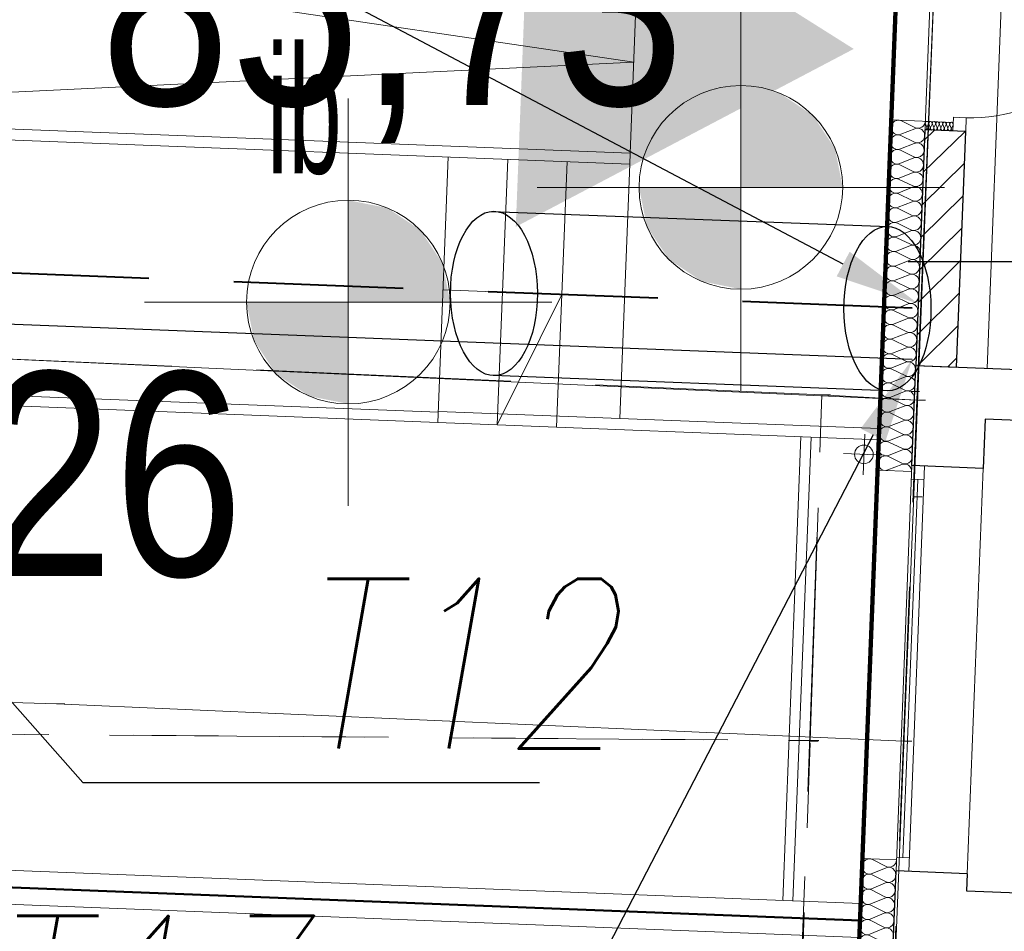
# Model space of a CAD drawing. Extents: x -198213 to 5540361, y 56395 to 5961443.
# Tile 29 of 76: x 5539575.12 to 5539580.92, y 5961344.61 to 5961349.98. Entities that reach past the tile are written whole.
import ezdxf
from ezdxf import colors
from ezdxf.entities.mleader import LeaderData, LeaderLine
from ezdxf.math import Vec2, Vec3

# ---------------------------------------------------------------- set-up
doc = ezdxf.new("R2010")
doc.units = 0
doc.header["$MEASUREMENT"] = 0
for name, pattern in [('Dashed', [564.4444465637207, 282.2222232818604, -282.2222232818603]), ('Krawędzie ukryte', [150, 100, -50]), ('KRESKOWAX2', [1.5, 1, -0.5]), ('L_0_03', [1, 0.5, -0.5]), ('L_0_06', [2, 1.5, -0.5])]:
    doc.linetypes.add(name, pattern=pattern)
for name, color, linetype, lineweight in [('$ IE KABEL NN', 1, 'KRESKOWAX2', 40), ('$ IE RURY OSŁONOWE', 7, 'Continuous', 30), ('$ IE_OPISY', 7, 'Continuous', 25), ('$ MP studzienki teletechnika', 40, 'Dashed', 30), ('0_Nr_Pióra__7', 8, 'Continuous', 13), ('312_budynek_ewidencyjny_Nr_Pióra__7', 8, 'Continuous', 13), ('Arch balustrady_Nr_Pióra__86', 8, 'Continuous', 50), ('Arch drogi_Nr_Pióra__21', 8, 'Continuous', 9), ('Arch ocieplenie_Nr_Pióra__22', 8, 'Continuous', 9), ('Arch okna_Nr_Pióra__4', 8, 'Continuous', 9), ('Arch rynny_Nr_Pióra__21', 8, 'Continuous', 9), ('Arch schody_Nr_Pióra__21', 8, 'Continuous', 9), ('Arch wyburzenia_Nr_Pióra__46', 8, 'Continuous', 13), ('arch wypelnienia_Nr_Pióra__118', 8, 'Continuous', 211), ('arch wypelnienia_Nr_Pióra__55', 8, 'Continuous', 25), ('Arch ściany nośne_Nr_Pióra__21', 8, 'Continuous', 9), ('Arch ściany nośne_Nr_Pióra__27', 8, 'Continuous', 30), ('bt_Nr_Pióra__7', 8, 'Continuous', 13), ('chodnik_Nr_Pióra__7', 8, 'Continuous', 13), ('ib_Nr_Pióra__7', 8, 'Continuous', 13), ('INWENT RZĘDNE_Nr_Pióra__15', 8, 'Continuous', 25), ('INWENT RZĘDNE_Nr_Pióra__21', 8, 'Continuous', 9), ('INWENT.ŚCIANY_Nr_Pióra__1', 8, 'Continuous', 25), ('Istniejące stropy_Nr_Pióra__5', 8, 'Continuous', 13), ('przewod_kanalizacyjny_Nr_Pióra__7', 8, 'Continuous', 13), ('trawnik_Nr_Pióra__7', 8, 'Continuous', 13)]:
    doc.layers.add(name, color=color, linetype=linetype, lineweight=lineweight)
for name, color, linetype in [('Arch ocieplenie', 8, 'Continuous'), ('Arch ściany nośne', 8, 'Continuous'), ('INWENT RZĘDNE', 8, 'Continuous')]:
    doc.layers.add(name, color=color, linetype=linetype)
doc.styles.add('1. Elektrobau_02.2024', font='romans.shx', dxfattribs={"width": 0.8, "oblique": 10})
doc.styles.add('GENERATED_STYLE_3', font='ARIALN.TTF')
doc.styles.add('GENERATED_STYLE_8', font='ARIALN.TTF')

# ---------------------------------------------------------------- blocks, each defined once
blk = doc.blocks.new('Izolacja cieplna 14_23', base_point=(-133548.1837890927, 119655.8906526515))
at = {"layer": 'Arch ocieplenie_Nr_Pióra__22', "linetype": 'Continuous'}
for p, q in [((-133688.6267803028, 119657.6239139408), (-133609.3353841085, 119617.316684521)), ((-133692.1175999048, 119568.3171123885), (-133612.8262037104, 119528.0098829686)), ((-133609.6285941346, 119609.8153946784), (-133691.824314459, 119575.8203317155)), ((-133613.1194137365, 119520.508593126), (-133695.3151340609, 119486.5135301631)), ((-133695.6084195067, 119479.0103108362), (-133616.3170233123, 119438.7030814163)), ((-133699.0992391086, 119389.7035092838), (-133619.8078429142, 119349.3962798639)), ((-133616.6102333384, 119431.2017915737), (-133698.8059536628, 119397.2067286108)), ((-133620.1010529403, 119341.8949900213), (-133702.2967732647, 119307.8999270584)), ((-133702.5900587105, 119300.3967077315), (-133623.2986625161, 119260.0894783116)), ((-133706.0808783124, 119211.0899061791), (-133626.789482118, 119170.7826767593)), ((-133623.5918725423, 119252.588188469), (-133705.7875928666, 119218.5931255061)), ((-133627.0826921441, 119163.2813869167), (-133709.2784124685, 119129.2863239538)), ((-133709.5716979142, 119121.7831046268), (-133630.2803017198, 119081.4758752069)), ((-133630.573511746, 119073.9745853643), (-133712.7692320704, 119039.9795224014)), ((-133634.0643313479, 118984.667783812), (-133716.2600516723, 118950.6727208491)), ((-133713.0625175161, 119032.4763030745), (-133633.7711213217, 118992.1690736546))]:
    blk.add_line(p, q, dxfattribs=at)
for centre, start_param, end_param in [((-133707.2761603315, 119617.3885711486), 2.728799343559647, 6.695979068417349), ((-133594.1767814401, 119568.2471230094), 5.870391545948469, 9.837570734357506), ((-133590.6860219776, 119657.5519777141), 5.870391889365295, 7.853981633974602), ((-133710.7669799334, 119528.0817695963), 2.72879934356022, 6.695979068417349), ((-133597.667601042, 119478.940321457), 5.870391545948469, 9.837570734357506), ((-133714.2577995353, 119438.7749680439), 2.72879934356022, 6.695979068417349), ((-133717.7486191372, 119349.4681664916), 2.72879934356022, 6.695979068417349), ((-133601.1584206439, 119389.6335199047), 5.870391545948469, 9.837570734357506), ((-133604.6492402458, 119300.3267183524), 5.870391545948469, 9.837570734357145), ((-133721.2394387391, 119260.1613649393), 2.728799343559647, 6.695979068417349), ((-133724.730258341, 119170.8545633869), 2.728799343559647, 6.695979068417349), ((-133608.1400598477, 119211.0199168), 5.870391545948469, 9.837570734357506), ((-133611.6308794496, 119121.7131152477), 5.870391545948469, 9.837570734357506), ((-133728.2210779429, 119081.5477618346), 2.728799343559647, 6.695979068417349), ((-133731.7118975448, 118992.2409602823), 2.728799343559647, 6.695979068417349), ((-133615.1216990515, 119032.4063136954), 5.870391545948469, 9.837570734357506), ((-133618.6125186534, 118943.099512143), 1.570796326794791, 3.554385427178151)]:
    blk.add_ellipse(centre, major_axis=(-1.745371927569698, -44.65243184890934), ratio=0.9518459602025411, start_param=start_param, end_param=end_param, dxfattribs=at)
blk = doc.blocks.new('Izolacja cieplna 14_24', base_point=(-133378.0856703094, 124007.5675282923))
at = {"layer": 'Arch ocieplenie_Nr_Pióra__22', "linetype": 'Continuous'}
for p, q in [((-133518.5231937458, 124009.4406734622), (-133439.1776376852, 123970.519033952)), ((-133521.8838196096, 123923.4646617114), (-133442.5382635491, 123884.5430222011)), ((-133439.4599121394, 123963.2975124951), (-133521.6014725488, 123930.6880406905)), ((-133442.8205380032, 123877.3215007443), (-133524.9620984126, 123844.7120289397)), ((-133525.2444454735, 123837.4886499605), (-133445.8988894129, 123798.5670104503)), ((-133528.6050713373, 123751.5126382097), (-133449.2595152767, 123712.5909986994)), ((-133446.181163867, 123791.3454889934), (-133528.3227242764, 123758.7360171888)), ((-133449.5417897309, 123705.3694772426), (-133531.6833501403, 123672.760005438)), ((-133531.9656972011, 123665.5366264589), (-133452.6201411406, 123626.6149869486)), ((-133535.3263230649, 123579.560614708), (-133455.9807670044, 123540.6389751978)), ((-133452.9024155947, 123619.3934654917), (-133535.0439760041, 123586.7839936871)), ((-133456.2630414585, 123533.4174537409), (-133538.4046018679, 123500.8079819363)), ((-133459.6236673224, 123447.4414419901), (-133541.7652277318, 123414.8319701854)), ((-133538.6869489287, 123493.5846029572), (-133459.3413928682, 123454.6629634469)), ((-133542.0475747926, 123407.6085912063), (-133462.7020187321, 123368.6869516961)), ((-133462.9842931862, 123361.4654302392), (-133545.1258535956, 123328.8559584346)), ((-133466.34491905, 123275.4894184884), (-133548.4864794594, 123242.8799466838)), ((-133545.4082006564, 123321.6325794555), (-133466.0626445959, 123282.7109399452)), ((-133548.7688265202, 123235.6565677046), (-133469.4232704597, 123196.7349281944)), ((-133469.7055449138, 123189.5134067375), (-133551.8471053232, 123156.9039349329)), ((-133473.0661707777, 123103.5373949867), (-133555.2077311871, 123070.9279231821)), ((-133552.1294523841, 123149.6805559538), (-133472.7838963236, 123110.7589164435)), ((-133555.4900782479, 123063.704544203), (-133476.1445221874, 123024.7829046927)), ((-133476.4267966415, 123017.5613832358), (-133558.5683570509, 122984.9519114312)), ((-133479.7874225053, 122931.585371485), (-133561.9289829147, 122898.9758996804)), ((-133558.8507041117, 122977.7285324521), (-133479.5051480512, 122938.8068929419)), ((-133562.2113299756, 122891.7525207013), (-133482.8657739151, 122852.830881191)), ((-133483.1480483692, 122845.6093597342), (-133565.2896087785, 122812.9998879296)), ((-133486.508674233, 122759.6333479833), (-133568.6502346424, 122727.0238761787)), ((-133565.5719558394, 122805.7765089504), (-133486.2263997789, 122766.8548694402)), ((-133568.9325817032, 122719.8004971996), (-133489.5870256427, 122680.8788576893)), ((-133572.2932075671, 122633.8244854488), (-133492.9476515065, 122594.9028459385)), ((-133489.8693000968, 122673.6573362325), (-133572.0108605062, 122641.0478644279)), ((-133493.2299259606, 122587.6813244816), (-133575.37148637, 122555.071852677)), ((-133575.6538334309, 122547.8484736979), (-133496.3082773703, 122508.9268341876)), ((-133579.0144592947, 122461.8724619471), (-133499.6689032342, 122422.9508224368)), ((-133496.5905518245, 122501.7053127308), (-133578.7321122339, 122469.0958409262)), ((-133499.9511776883, 122415.7293009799), (-133582.0927380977, 122383.1198291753)), ((-133582.3750851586, 122375.8964501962), (-133503.029529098, 122336.974810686)), ((-133585.7357110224, 122289.9204384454), (-133506.3901549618, 122250.9987989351)), ((-133503.3118035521, 122329.7532892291), (-133585.4533639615, 122297.1438174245)), ((-133506.672429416, 122243.7772774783), (-133588.8139898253, 122211.1678056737)), ((-133589.0963368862, 122203.9444266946), (-133509.7507808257, 122165.0227871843)), ((-133592.4569627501, 122117.9684149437), (-133513.1114066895, 122079.0467754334)), ((-133510.0330552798, 122157.8012657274), (-133592.1746156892, 122125.1917939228)), ((-133513.3936811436, 122071.8252539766), (-133595.535241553, 122039.215782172)), ((-133595.8175886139, 122031.9924031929), (-133516.4720325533, 121993.0707636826)), ((-133516.7543070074, 121985.8492422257), (-133598.8958674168, 121953.2397704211))]:
    blk.add_line(p, q, dxfattribs=at)
for centre, start_param, end_param in [((-133537.1129460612, 123970.7308063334), 2.728799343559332, 6.695979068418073), ((-133423.9484717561, 123923.2547158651), 5.870391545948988, 9.837570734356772), ((-133420.5879031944, 124009.2288533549), 5.87039188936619, 7.853981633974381), ((-133540.4735719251, 123884.7547945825), 2.728799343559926, 6.695979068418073), ((-133427.3090976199, 123837.2787041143), 5.870391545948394, 9.837570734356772), ((-133543.8341977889, 123798.7787828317), 2.728799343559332, 6.695979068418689), ((-133430.6697234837, 123751.3026923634), 5.870391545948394, 9.837570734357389), ((-133547.1948236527, 123712.8027710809), 2.728799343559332, 6.695979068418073), ((-133434.0303493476, 123665.3266806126), 5.870391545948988, 9.837570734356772), ((-133550.5554495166, 123626.82675933), 2.728799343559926, 6.695979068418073), ((-133437.3909752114, 123579.3506688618), 5.870391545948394, 9.837570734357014), ((-133553.9160753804, 123540.8507475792), 2.728799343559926, 6.695979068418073), ((-133440.7516010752, 123493.3746571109), 5.870391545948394, 9.83757073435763), ((-133557.2767012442, 123454.8747358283), 2.728799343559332, 6.695979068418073), ((-133444.112226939, 123407.3986453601), 5.870391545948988, 9.837570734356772), ((-133560.6373271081, 123368.8987240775), 2.728799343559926, 6.695979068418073), ((-133563.9979529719, 123282.9227123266), 2.728799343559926, 6.695979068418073), ((-133447.4728528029, 123321.4226336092), 5.870391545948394, 9.837570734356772), ((-133450.8334786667, 123235.4466218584), 5.870391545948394, 9.837570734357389), ((-133567.3585788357, 123196.9467005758), 2.728799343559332, 6.695979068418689), ((-133570.7192046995, 123110.970688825), 2.728799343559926, 6.695979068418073), ((-133454.1941045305, 123149.4706101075), 5.870391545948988, 9.837570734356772), ((-133457.5547303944, 123063.4945983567), 5.870391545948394, 9.837570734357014), ((-133574.0798305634, 123024.9946770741), 2.728799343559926, 6.695979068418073), ((-133577.4404564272, 122939.0186653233), 2.728799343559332, 6.695979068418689), ((-133460.9153562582, 122977.5185866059), 5.870391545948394, 9.83757073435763), ((-133464.275982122, 122891.542574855), 5.870391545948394, 9.837570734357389), ((-133580.801082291, 122853.0426535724), 2.728799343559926, 6.695979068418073), ((-133584.1617081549, 122767.0666418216), 2.728799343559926, 6.695979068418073), ((-133467.6366079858, 122805.5665631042), 5.870391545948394, 9.837570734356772), ((-133470.9972338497, 122719.5905513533), 5.870391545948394, 9.837570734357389), ((-133587.5223340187, 122681.0906300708), 2.728799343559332, 6.695979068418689), ((-133590.8829598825, 122595.1146183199), 2.728799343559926, 6.695979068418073), ((-133474.3578597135, 122633.6145396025), 5.870391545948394, 9.837570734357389), ((-133477.7184855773, 122547.6385278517), 5.870391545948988, 9.837570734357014), ((-133594.2435857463, 122509.1386065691), 2.728799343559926, 6.695979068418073), ((-133597.6042116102, 122423.1625948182), 2.728799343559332, 6.695979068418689), ((-133481.0791114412, 122461.6625161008), 5.870391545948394, 9.83757073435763), ((-133484.439737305, 122375.68650435), 5.870391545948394, 9.837570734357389), ((-133600.964837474, 122337.1865830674), 2.728799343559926, 6.695979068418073), ((-133604.3254633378, 122251.2105713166), 2.728799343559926, 6.695979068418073), ((-133487.8003631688, 122289.7104925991), 5.870391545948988, 9.837570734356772), ((-133491.1609890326, 122203.7344808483), 5.870391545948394, 9.837570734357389), ((-133607.6860892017, 122165.2345595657), 2.728799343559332, 6.695979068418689), ((-133611.0467150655, 122079.2585478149), 2.728799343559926, 6.695979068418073), ((-133494.5216148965, 122117.7584690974), 5.870391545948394, 9.837570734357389), ((-133497.8822407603, 122031.7824573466), 5.870391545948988, 9.837570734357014), ((-133614.4073409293, 121993.282536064), 2.728799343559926, 6.695979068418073), ((-133501.2428666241, 121945.8064455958), 1.57079632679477, 3.554385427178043)]:
    blk.add_ellipse(centre, major_axis=(-1.680276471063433, -42.98707308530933), ratio=0.9887213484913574, start_param=start_param, end_param=end_param, dxfattribs=at)
blk = doc.blocks.new('Izolacja cieplna 14_38', base_point=(-133215.1644771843, 123951.1610920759))
at = {"layer": 'Arch ocieplenie_Nr_Pióra__22', "linetype": 'Continuous'}
for p, q in [((-133370.0155516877, 123972.1248572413), (-133377.7997757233, 123992.6458573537)), ((-133358.9222379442, 123991.9079731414), (-133368.2845042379, 123972.0571941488)), ((-133349.4065211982, 123971.3192925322), (-133357.1907452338, 123991.8402926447)), ((-133338.3132074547, 123991.1024084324), (-133347.6754737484, 123971.2516294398)), ((-133328.7974907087, 123970.5137278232), (-133336.5817147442, 123991.0347279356)), ((-133317.7041769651, 123990.2968437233), (-133327.0664432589, 123970.4460647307)), ((-133308.1884602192, 123969.7081631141), (-133315.9726842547, 123990.2291632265)), ((-133297.0951464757, 123989.4912790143), (-133306.4574127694, 123969.6405000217)), ((-133287.5794297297, 123968.9025984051), (-133295.3636537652, 123989.4235985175)), ((-133276.4861159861, 123988.6857143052), (-133285.8483822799, 123968.8349353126)), ((-133266.9703992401, 123968.097033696), (-133274.7546232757, 123988.6180338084)), ((-133255.8770854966, 123987.8801495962), (-133265.2393517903, 123968.0293706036)), ((-133246.3613687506, 123967.291468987), (-133254.1455927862, 123987.8124690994)), ((-133235.2680550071, 123987.0745848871), (-133244.6303213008, 123967.2238058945)), ((-133225.7523382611, 123966.4859042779), (-133233.5365622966, 123987.0069043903)), ((-133214.6590245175, 123986.269020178), (-133224.0212908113, 123966.4182411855))]:
    blk.add_line(p, q, dxfattribs=at)
for centre, start_param, end_param in [((-133379.6209405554, 123968.2311543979), 6.283185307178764, 8.266774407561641), ((-133368.1943942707, 123996.5395684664), 1.158003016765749, 5.125182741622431), ((-133359.0119100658, 123967.4255896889), 4.299595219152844, 8.266774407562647), ((-133347.5853637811, 123995.7340037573), 1.158003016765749, 5.125182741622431), ((-133338.4028795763, 123966.6200249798), 4.299595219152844, 8.266774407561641), ((-133326.9763332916, 123994.9284390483), 1.158003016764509, 5.125182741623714), ((-133317.7938490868, 123965.8144602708), 4.299595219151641, 8.266774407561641), ((-133306.3673028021, 123994.1228743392), 1.158003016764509, 5.12518274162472), ((-133297.1848185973, 123965.0088955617), 4.299595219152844, 8.266774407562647), ((-133285.7582723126, 123993.3173096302), 1.158003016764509, 5.125182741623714), ((-133276.5757881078, 123964.2033308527), 4.299595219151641, 8.266774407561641), ((-133265.1492418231, 123992.5117449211), 1.158003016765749, 5.125182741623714), ((-133255.9667576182, 123963.3977661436), 4.299595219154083, 8.266774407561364), ((-133244.5402113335, 123991.7061802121), 1.158003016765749, 5.125182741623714), ((-133223.931180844, 123990.900615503), 1.158003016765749, 5.125182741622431), ((-133235.3577271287, 123962.5922014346), 4.299595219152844, 8.266774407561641), ((-133214.7491459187, 123961.7866502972), 4.299595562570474, 6.283185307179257)]:
    blk.add_ellipse(centre, major_axis=(-0.4153313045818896, -10.62555921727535), ratio=0.9697646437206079, start_param=start_param, end_param=end_param, dxfattribs=at)
blk = doc.blocks.new('Ściana_33', base_point=(-133434.3293611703, 122568.6663338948))
at = {"layer": 'Arch ściany nośne_Nr_Pióra__21', "linetype": 'Continuous'}
h = blk.add_hatch(dxfattribs=at)
h.set_pattern_fill('Common_Brick', color=256, style=0, pattern_type=2)
h.set_pattern_definition([(45, (0, 0), (-91.92387818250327, 91.92387818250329), [])])
h.paths.add_polyline_path([(-133194.5124954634, 122559.2923847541), (-133140.2217066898, 123948.2317319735), (-133380.0385723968, 123957.6056811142), (-133434.3293611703, 122568.6663338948)], flags=0)
at = {"layer": 'Arch ściany nośne_Nr_Pióra__27', "linetype": 'Continuous'}
for p, q in [((-133380.0385723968, 123957.6056811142), (-133434.3293611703, 122568.6663338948)), ((-133140.2217066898, 123948.2317319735), (-133380.0385723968, 123957.6056811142)), ((-133194.5124954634, 122559.2923847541), (-133140.2217066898, 123948.2317319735)), ((-133434.3293611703, 122568.6663338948), (-133194.5124954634, 122559.2923847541))]:
    blk.add_line(p, q, dxfattribs=at)
blk = doc.blocks.new('Koty wysokościowe_5', base_point=(-132279.5850073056, 123181.6009205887))
at = {"layer": 'INWENT RZĘDNE_Nr_Pióra__15', "linetype": 'Continuous'}
blk.add_line((-133479.5850073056, 123181.6009205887), (-131079.5850073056, 123181.6009205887), dxfattribs=at)
blk = doc.blocks.new('Koty wysokościowe_20', base_point=(-136777.5812335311, 122942.5030724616))
at = {"layer": 'INWENT RZĘDNE_Nr_Pióra__21', "linetype": 'Continuous'}
for points in [[(-136777.5812335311, 122942.5030724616), (-136177.5812335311, 122942.5030724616), (-136223.2535140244, 123172.1131318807), (-136353.3171648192, 123366.7671411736), (-136547.9711741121, 123496.8307919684), (-136777.5812335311, 123542.5030724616)], [(-136777.5812335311, 122942.5030724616), (-137377.5812335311, 122942.5030724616), (-137331.9089530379, 122712.8930130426), (-137201.8453022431, 122518.2390037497), (-137007.1912929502, 122388.1753529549), (-136777.5812335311, 122342.5030724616)]]:
    blk.add_hatch(color=256, dxfattribs=at).paths.add_polyline_path(points, flags=0)
for p, q in [((-136777.5812335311, 121742.5030724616), (-136777.5812335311, 124142.5030724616)), ((-137977.5812335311, 122942.5030724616), (-135577.5812335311, 122942.5030724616))]:
    blk.add_line(p, q, dxfattribs=at)
blk.add_circle((-136777.5812335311, 122942.5030724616), 600.0000000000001, dxfattribs=at)
at = {"layer": 'INWENT RZĘDNE_Nr_Pióra__21', "insert": (-140836.1993313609, 121106.4384981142), "char_height": 1200, "attachment_point": 7, "style": 'GENERATED_STYLE_3'}
blk.add_mtext('{85,26}', dxfattribs=at)
blk = doc.blocks.new('Koty wysokościowe_21', base_point=(-134464.7001753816, 123618.296804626))
at = {"layer": 'INWENT RZĘDNE_Nr_Pióra__21', "linetype": 'Continuous'}
for points in [[(-134464.7001753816, 123618.296804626), (-133864.7001753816, 123618.296804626), (-133910.3724558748, 123847.9068640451), (-134040.4361066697, 124042.560873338), (-134235.0901159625, 124172.6245241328), (-134464.7001753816, 124218.296804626)], [(-134464.7001753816, 123618.296804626), (-135064.7001753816, 123618.296804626), (-135019.0278948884, 123388.686745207), (-134888.9642440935, 123194.0327359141), (-134694.3102348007, 123063.9690851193), (-134464.7001753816, 123018.296804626)]]:
    blk.add_hatch(color=256, dxfattribs=at).paths.add_polyline_path(points, flags=0)
for p, q in [((-134464.7001753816, 122418.296804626), (-134464.7001753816, 124818.296804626)), ((-135664.7001753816, 123618.296804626), (-133264.7001753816, 123618.296804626))]:
    blk.add_line(p, q, dxfattribs=at)
blk.add_circle((-134464.7001753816, 123618.296804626), 600.0000000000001, dxfattribs=at)
at = {"layer": 'INWENT RZĘDNE_Nr_Pióra__21', "insert": (-138238.1069016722, 123880.284992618), "char_height": 1200, "attachment_point": 7, "style": 'GENERATED_STYLE_3'}
blk.add_mtext('{85,73}', dxfattribs=at)

msp = doc.modelspace()

# ---------------------------------------------------------------- hatches: boundary and pattern name
at = {"layer": 'arch wypelnienia_Nr_Pióra__55', "linetype": 'Continuous'}
msp.add_hatch(color=256, dxfattribs=at).paths.add_polyline_path([(5539580.037664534, 5961349.808672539), (5539578.046653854, 5961348.760637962), (5539578.134534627, 5961351.008921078)], flags=0)

# ---------------------------------------------------------------- linework, layer by layer
at = {"layer": '$ IE KABEL NN'}
msp.add_lwpolyline([(5539580.381719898, 5961348.280816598), (5539570.821555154, 5961348.65450382)], dxfattribs=at)
at = {"layer": '$ IE RURY OSŁONOWE'}
for points in [[(5539577.904941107, 5961348.851664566), (5539580.240414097, 5961348.76222312)], [(5539580.237130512, 5961347.794017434), (5539577.914148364, 5961347.883999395)]]:
    msp.add_lwpolyline(points, dxfattribs=at)
for centre in [(5539577.918217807, 5961348.368050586), (5539580.236404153, 5961348.278169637)]:
    msp.add_ellipse(centre, major_axis=(-0.001648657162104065, 0.4841521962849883), ratio=0.5294115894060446, dxfattribs=at)
at = {"layer": '$ MP studzienki teletechnika'}
msp.add_lwpolyline([(5539580.381719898, 5961347.978194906), (5539573.041142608, 5961348.26512301)], dxfattribs=at)
at = {"layer": '0_Nr_Pióra__7', "linetype": 'Continuous'}
for p, q in [((5539579.85, 5961347.77), (5539579.899999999, 5961347.77)), ((5539580.376, 5961347.79), (5539580.426, 5961347.79)), ((5539580.41, 5961347.74), (5539580.46, 5961347.74)), ((5539580.39, 5961347.17), (5539580.439999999, 5961347.17)), ((5539575.340000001, 5961345.95), (5539575.39, 5961345.95)), ((5539579.77780273, 5961345.729723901), (5539579.82780273, 5961345.729723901)), ((5539579.782002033, 5961345.734261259), (5539579.832002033, 5961345.734261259)), ((5539580.33, 5961345.73), (5539580.379999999, 5961345.73))]:
    msp.add_line(p, q, dxfattribs=at)
at = {"layer": '312_budynek_ewidencyjny_Nr_Pióra__7', "linetype": 'Continuous', "flags": 128}
msp.add_lwpolyline([(5539579.560000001, 5961326.370000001), (5539580.53, 5961350.62)], dxfattribs=at)
at = {"layer": 'Arch balustrady_Nr_Pióra__86', "linetype": 'Continuous'}
msp.add_line((5539572.531067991, 5961344.968730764), (5539580.075306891, 5961344.673841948), dxfattribs=at)
at = {"layer": 'Arch drogi_Nr_Pióra__21', "linetype": 'Continuous'}
for p, q in [((5539577.590364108, 5961347.668184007), (5539572.744064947, 5961347.857615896)), ((5539577.58802062, 5961347.60822979), (5539572.741721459, 5961347.797661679)), ((5539579.619563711, 5961344.791732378), (5539579.726387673, 5961347.52464541)), ((5539579.679517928, 5961344.78938889), (5539579.786341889, 5961347.522301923))]:
    msp.add_line(p, q, dxfattribs=at)
at = {"layer": 'Arch okna_Nr_Pióra__4', "linetype": 'Continuous'}
for p, q in [((5539580.625554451, 5961349.405961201), (5539580.622429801, 5961349.326022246)), ((5539580.700497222, 5961349.403031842), (5539580.625554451, 5961349.405961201)), ((5539580.700497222, 5961349.403031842), (5539580.697372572, 5961349.323092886)), ((5539580.380220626, 5961347.353977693), (5539580.286871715, 5961344.965801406)), ((5539580.179006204, 5961347.326816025), (5539580.089563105, 5961345.038563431)), ((5539580.455163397, 5961347.351048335), (5539580.361814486, 5961344.962872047)), ((5539580.799900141, 5961347.337573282), (5539580.706551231, 5961344.949396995)), ((5539580.414567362, 5961347.272574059), (5539580.327467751, 5961345.044275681)), ((5539580.452038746, 5961347.271109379), (5539580.377095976, 5961347.274038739)), ((5539580.364939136, 5961345.042811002), (5539580.289996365, 5961345.045740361))]:
    msp.add_line(p, q, dxfattribs=at)
msp.add_arc((5539580.735649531, 5961350.302345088), 0.9000000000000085, 267.7615651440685, 357.7615651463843, dxfattribs=at)
at = {"layer": 'Arch rynny_Nr_Pióra__21', "linetype": 'Continuous'}
for p, q in [((5539580.09289932, 5961347.300158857), (5539580.10227327, 5961347.539975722)), ((5539580.217494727, 5961347.415380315), (5539579.977677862, 5961347.424754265))]:
    msp.add_line(p, q, dxfattribs=at)
msp.add_circle((5539580.097586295, 5961347.42006729), 0.05500000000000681, dxfattribs=at)
at = {"layer": 'Arch schody_Nr_Pióra__21', "linetype": 'Continuous'}
for p, q in [((5539578.741764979, 5961349.729785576), (5539572.652408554, 5961350.633313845)), ((5539578.720868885, 5961349.195193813), (5539578.76773863, 5961350.394278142)), ((5539578.741764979, 5961349.729785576), (5539572.605538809, 5961349.434229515)), ((5539578.720868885, 5961349.195193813), (5539572.605538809, 5961349.434229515)), ((5539578.718330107, 5961349.130243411), (5539572.603000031, 5961349.369279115)), ((5539577.58802062, 5961347.60822979), (5539577.64914658, 5961349.172035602)), ((5539577.93775355, 5961347.594559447), (5539577.998879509, 5961349.158365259)), ((5539578.718330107, 5961349.130243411), (5539578.720868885, 5961349.195193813)), ((5539578.287486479, 5961347.580889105), (5539578.348612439, 5961349.144694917)), ((5539578.659742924, 5961347.631388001), (5539578.718330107, 5961349.130243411)), ((5539577.6185836, 5961348.390132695), (5539578.318049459, 5961348.36279201)), ((5539578.318049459, 5961348.36279201), (5539577.93775355, 5961347.594559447)), ((5539580.188575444, 5961347.571629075), (5539577.590559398, 5961347.673180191)), ((5539580.186036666, 5961347.506678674), (5539577.58802062, 5961347.60822979)), ((5539580.079212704, 5961344.773765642), (5539572.634897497, 5961345.064748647)), ((5539580.071401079, 5961344.573918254), (5539572.627085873, 5961344.864901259))]:
    msp.add_line(p, q, dxfattribs=at)
at = {"layer": 'Arch wyburzenia_Nr_Pióra__46', "linetype": 'Continuous'}
for p, q in [((5539580.259661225, 5961349.390240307), (5539580.179006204, 5961347.326816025)), ((5539580.624382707, 5961349.375984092), (5539580.259661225, 5961349.390240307)), ((5539580.179006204, 5961347.326816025), (5539580.378853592, 5961347.319004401)), ((5539580.089563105, 5961345.038563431), (5539580.061636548, 5961344.324109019)), ((5539580.289410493, 5961345.030751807), (5539580.089563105, 5961345.038563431))]:
    msp.add_line(p, q, dxfattribs=at)
at = {"layer": 'arch wypelnienia_Nr_Pióra__118', "linetype": 'Continuous', "flags": 128}
msp.add_lwpolyline([(5539579.088503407, 5961327.108979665), (5539579.056085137, 5961326.279612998), (5539592.705661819, 5961325.746081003), (5539592.73807961, 5961326.575449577), (5539592.43830908, 5961326.587167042), (5539592.731244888, 5961334.081442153), (5539592.877268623, 5961337.808595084), (5539594.915375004, 5961337.728916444), (5539595.057323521, 5961341.359881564), (5539593.0230039, 5961341.435626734), (5539593.468662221, 5961352.947035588), (5539593.768433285, 5961352.93531769), (5539593.787181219, 5961353.414952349), (5539593.287562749, 5961353.434481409), (5539593.290535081, 5961353.510523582), (5539586.99, 5961353.68), (5539586.89, 5961350.36), (5539580.53, 5961350.62), (5539580.536283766, 5961350.808512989), (5539580.015547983, 5961350.825870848), (5539579.996800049, 5961350.346236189), (5539580.29657111, 5961350.334519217), (5539579.388274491, 5961327.097264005)], close=True, dxfattribs=at)
at = {"layer": 'bt_Nr_Pióra__7', "linetype": 'L_0_06', "flags": 128}
msp.add_lwpolyline([(5539579.560000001, 5961326.370000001), (5539592.23, 5961325.88), (5539592.456942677, 5961331.685950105), (5539592.800246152, 5961331.675969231), (5539592.6, 5961325.48), (5539579.075, 5961326.014), (5539579.85, 5961347.77), (5539580.41, 5961347.74)], close=True, dxfattribs=at)
at = {"layer": 'chodnik_Nr_Pióra__7', "linetype": 'L_0_06', "flags": 128}
msp.add_lwpolyline([(5539573.850214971, 5961350.515481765), (5539573.480000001, 5961350.53), (5539573.400000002, 5961348.41), (5539573.779045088, 5961348.406935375), (5539573.76, 5961348.04), (5539579.85, 5961347.77), (5539579.782002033, 5961345.734261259), (5539573.9, 5961345.78), (5539575.850000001, 5961335.03), (5539577.75, 5961324.47), (5539591.470000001, 5961324.05), (5539596.39, 5961323.97), (5539596.46, 5961321.44), (5539596.500000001, 5961317.73), (5539595.14, 5961308.47), (5539594.22, 5961302.65), (5539593.77, 5961299.630000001), (5539593.49, 5961296), (5539591.99, 5961287.81), (5539591.61, 5961282.430000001), (5539589.13, 5961281.94), (5539589.56, 5961284.800000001), (5539591.9, 5961299.58), (5539594.42, 5961317.48), (5539594.72, 5961320.570000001), (5539594.650000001, 5961322.11), (5539590.73, 5961322.160000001), (5539578.09, 5961322.670000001), (5539578.89, 5961318.3), (5539577.2, 5961318.26), (5539576.390000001, 5961321.74), (5539574.24, 5961333.51), (5539573.16, 5961338.51), (5539571.77, 5961345.69), (5539570.5, 5961345.62), (5539570.5, 5961351.67), (5539570.52, 5961352.22), (5539573.55, 5961351.9), (5539573.87, 5961350.93)], close=True, dxfattribs=at)
at = {"layer": 'ib_Nr_Pióra__7', "linetype": 'Continuous', "flags": 128}
msp.add_lwpolyline([(5539580.41, 5961347.74), (5539573.76, 5961348.04), (5539573.779045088, 5961348.406935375), (5539573.934000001, 5961348.406000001), (5539573.993, 5961350.511), (5539573.850214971, 5961350.515481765), (5539573.87, 5961350.93), (5539580.53, 5961350.62)], close=True, dxfattribs=at)
at = {"layer": 'INWENT.ŚCIANY_Nr_Pióra__1', "linetype": 'Continuous'}
for p, q in [((5539580.380220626, 5961347.353977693), (5539580.403264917, 5961347.943527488)), ((5539580.403264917, 5961347.943527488), (5539582.271837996, 5961347.870488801)), ((5539580.811226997, 5961347.627351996), (5539580.799900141, 5961347.337573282)), ((5539582.260120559, 5961347.570717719), (5539580.811226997, 5961347.627351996)), ((5539580.799900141, 5961347.337573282), (5539580.380220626, 5961347.353977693)), ((5539580.263436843, 5961344.366259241), (5539580.286871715, 5961344.965801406)), ((5539580.706551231, 5961344.949396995), (5539580.286871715, 5961344.965801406)), ((5539580.706551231, 5961344.949396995), (5539580.702645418, 5961344.8494733)), ((5539580.702645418, 5961344.8494733), (5539586.348334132, 5961344.628794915))]:
    msp.add_line(p, q, dxfattribs=at)
at = {"layer": 'Istniejące stropy_Nr_Pióra__5', "linetype": 'Krawędzie ukryte'}
for p, q in [((5539580.403264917, 5961347.943527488), (5539580.498957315, 5961350.391657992)), ((5539580.822944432, 5961347.927123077), (5539580.91863683, 5961350.375253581))]:
    msp.add_line(p, q, dxfattribs=at)
at = {"layer": 'przewod_kanalizacyjny_Nr_Pióra__7', "linetype": 'Continuous', "flags": 128}
msp.add_lwpolyline([(5539549.76, 5961345.36), (5539552.38, 5961345.49), (5539554.31, 5961345.93), (5539556.57, 5961346.81), (5539568.25, 5961346.16), (5539575.340000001, 5961345.95), (5539580.33, 5961345.73)], dxfattribs=at)
at = {"layer": 'trawnik_Nr_Pióra__7', "linetype": 'L_0_03', "flags": 128}
msp.add_lwpolyline([(5539577.65243825, 5961325.01223794), (5539575.850000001, 5961335.03), (5539573.9, 5961345.78), (5539579.782002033, 5961345.734261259), (5539579.075, 5961326.014), (5539592.6, 5961325.48), (5539592.445000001, 5961324.710000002)], close=True, dxfattribs=at)

# ---------------------------------------------------------------- block references
at = {"layer": 'Arch ocieplenie', "color": 104, "linetype": 'Continuous', "lineweight": 9, "true_color": 0x029e21, "xscale": 0.001, "yscale": 0.001, "zscale": 0.001}
for name, p in [('Izolacja cieplna 14_24', (5539580.459508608, 5961349.382428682)), ('Izolacja cieplna 14_38', (5539580.622429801, 5961349.326022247)), ('Izolacja cieplna 14_23', (5539580.28941049, 5961345.030751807))]:
    msp.add_blockref(name, p, dxfattribs=at)
at = {"layer": 'Arch ściany nośne', "xscale": 0.001, "yscale": 0.001, "zscale": 0.001}
msp.add_blockref('Ściana_33', (5539580.403264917, 5961347.943527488), dxfattribs=at)
at = {"layer": 'INWENT RZĘDNE', "xscale": 0.001, "yscale": 0.001, "zscale": 0.001}
for name, p in [('Koty wysokościowe_21', (5539579.372894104, 5961348.99315796)), ('Koty wysokościowe_20', (5539577.060013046, 5961348.317364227))]:
    msp.add_blockref(name, p, dxfattribs=at)
at = {"layer": 'INWENT RZĘDNE', "color": 214, "lineweight": 25, "xscale": 0.001, "yscale": 0.001, "zscale": 0.001}
msp.add_blockref('Koty wysokościowe_5', (5539581.558009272, 5961348.556462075), dxfattribs=at)

# ---------------------------------------------------------------- texts
at = {"layer": 'ib_Nr_Pióra__7', "linetype": 'Continuous', "insert": (5539576.580285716, 5961349.825510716), "char_height": 0.75, "attachment_point": 1, "style": 'GENERATED_STYLE_8'}
msp.add_mtext('{\\W0.660000x;ib}', dxfattribs=at)

# ---------------------------------------------------------------- leaders
at = {"layer": '$ IE_OPISY'}
ml = msp.add_multileader_mtext('Standard', dxfattribs=at)
ml.set_content('E4', color=7, style='1. Elektrobau_02.2024')
ml.set_leader_properties(linetype='ByLayer', lineweight=-1)
ml.build(insert=Vec2(0, 0))
ml.multileader.update_dxf_attribs({"text_left_attachment_type": 6, "text_right_attachment_type": 6, "dogleg_length": 1.152167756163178, "arrow_head_size": 0.5})
ctx = ml.context
ctx.base_point, ctx.char_height, ctx.arrow_head_size, ctx.landing_gap_size, ctx.plane_origin = Vec3(5539544.57052817, 5961365.847278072), 1, 0.5, 0.09000000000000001, Vec3(5539576.792605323, 5961203.254192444)
ctx.left_attachment, ctx.right_attachment, ctx.text_align_type, ctx.attachment_type = 6, 6, 2, 2
notes = []
notes.append((ctx, [(0, (1, 1, 0), (5539547.218614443, 5961365.847278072), (-1, 0), 1.152167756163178, [(0, [(5539580.417495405, 5961348.307590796)], 0, [])])]))
ctx.mtext.insert, ctx.mtext.width, ctx.mtext.alignment, ctx.mtext.flow_direction = Vec3(5539545.976446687, 5961367.047278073), 1.433364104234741, 3, 5
ml = msp.add_multileader_mtext('Standard', dxfattribs=at)
ml.set_content('T10', color=7, style='1. Elektrobau_02.2024')
ml.set_leader_properties(linetype='ByLayer', lineweight=-1)
ml.build(insert=Vec2(0, 0))
ml.multileader.update_dxf_attribs({"text_left_attachment_type": 6, "text_right_attachment_type": 6, "dogleg_length": 1.152167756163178, "arrow_head_size": 0.5})
ctx = ml.context
ctx.base_point, ctx.char_height, ctx.arrow_head_size, ctx.landing_gap_size, ctx.plane_origin = Vec3(5539521.283347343, 5961360.161570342), 1, 0.5, 0.09000000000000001, Vec3(5539609.006947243, 5961181.466836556)
ctx.left_attachment, ctx.right_attachment, ctx.text_align_type, ctx.attachment_type = 6, 6, 2, 2
notes.append((ctx, [(0, (1, 1, 0), (5539524.52478615, 5961360.161570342), (-1, 0), 1.152167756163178, [(0, [(5539579.793978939, 5961332.252505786)], 0, [])])]))
ctx.mtext.insert, ctx.mtext.width, ctx.mtext.alignment, ctx.mtext.flow_direction = Vec3(5539523.282618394, 5961361.361570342), 1.433364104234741, 3, 5
ml = msp.add_multileader_mtext('Standard', dxfattribs=at)
ml.set_content('E7', color=7, style='1. Elektrobau_02.2024')
ml.set_leader_properties(linetype='ByLayer', lineweight=-1)
ml.build(insert=Vec2(0, 0))
ml.multileader.update_dxf_attribs({"text_left_attachment_type": 6, "text_right_attachment_type": 6, "dogleg_length": 1.152167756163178, "arrow_head_size": 0.5})
ctx = ml.context
ctx.base_point, ctx.char_height, ctx.arrow_head_size, ctx.landing_gap_size, ctx.plane_origin = Vec3(5539521.542337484, 5961358.143606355), 1, 0.5, 0.09000000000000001, Vec3(5539575.976304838, 5961185.965192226)
ctx.left_attachment, ctx.right_attachment, ctx.text_align_type, ctx.attachment_type = 6, 6, 2, 2
notes.append((ctx, [(0, (1, 1, 0), (5539524.418845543, 5961358.143606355), (-1, 0), 1.152167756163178, [(0, [(5539579.595404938, 5961331.3073875)], 0, [])])]))
ctx.mtext.insert, ctx.mtext.width, ctx.mtext.alignment, ctx.mtext.flow_direction = Vec3(5539523.176677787, 5961359.343606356), 1.433364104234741, 3, 5
ml = msp.add_multileader_mtext('Standard', dxfattribs=at)
ml.set_content('T12', color=7, style='1. Elektrobau_02.2024')
ml.set_leader_properties(linetype='ByLayer', lineweight=-1)
ml.build(insert=Vec2(0, 0))
ml.multileader.update_dxf_attribs({"text_left_attachment_type": 6, "text_right_attachment_type": 6, "dogleg_length": 1.152167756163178, "arrow_head_size": 0.5})
ctx = ml.context
ctx.base_point, ctx.char_height, ctx.arrow_head_size, ctx.landing_gap_size, ctx.plane_origin = Vec3(5539576.647723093, 5961345.48699843), 1, 0.5, 0.09000000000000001, Vec3(5539659.11206692, 5961167.644571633)
ctx.left_attachment, ctx.right_attachment, ctx.text_align_type, ctx.attachment_type = 6, 6, 2, 2
notes.append((ctx, [(0, (1, 1, 0), (5539575.495555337, 5961345.48699843), (1, 0), 1.152167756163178, [(0, [(5539573.041142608, 5961348.26512301)], 0, [])])]))
ctx.mtext.insert, ctx.mtext.width, ctx.mtext.alignment, ctx.mtext.flow_direction = Vec3(5539578.646994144, 5961346.68699843), 1.433364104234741, 3, 5
ml = msp.add_multileader_mtext('Standard', dxfattribs=at)
ml.set_content('T13', color=7, style='1. Elektrobau_02.2024')
ml.set_leader_properties(linetype='ByLayer', lineweight=-1)
ml.build(insert=Vec2(0, 0))
ml.multileader.update_dxf_attribs({"text_left_attachment_type": 6, "text_right_attachment_type": 6, "dogleg_length": 1.152167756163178, "arrow_head_size": 0.5})
ctx = ml.context
ctx.base_point, ctx.char_height, ctx.arrow_head_size, ctx.landing_gap_size, ctx.plane_origin = Vec3(5539574.785410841, 5961343.50107655), 1, 0.5, 0.09000000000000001, Vec3(5539659.11206692, 5961165.713749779)
ctx.left_attachment, ctx.right_attachment, ctx.text_align_type, ctx.attachment_type = 6, 6, 2, 2
notes.append((ctx, [(0, (1, 1, 0), (5539578.06043574, 5961343.50107655), (-1, 0), 1.152167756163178, [(0, [(5539580.381719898, 5961347.978194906)], 0, [])])]))
ctx.mtext.insert, ctx.mtext.width, ctx.mtext.alignment, ctx.mtext.flow_direction = Vec3(5539576.818267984, 5961344.70107655), 1.433364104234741, 3, 5
ml = msp.add_multileader_mtext('Standard', dxfattribs=at)
ml.set_content('T11', color=7, style='1. Elektrobau_02.2024')
ml.set_leader_properties(linetype='ByLayer', lineweight=-1)
ml.build(insert=Vec2(0, 0))
ml.multileader.update_dxf_attribs({"text_left_attachment_type": 6, "text_right_attachment_type": 6, "dogleg_length": 1.152167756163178, "arrow_head_size": 0.5})
ctx = ml.context
ctx.base_point, ctx.char_height, ctx.arrow_head_size, ctx.landing_gap_size, ctx.plane_origin = Vec3(5539575.288689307, 5961341.481216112), 1, 0.5, 0.09000000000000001, Vec3(5539648.972973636, 5961165.273088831)
ctx.left_attachment, ctx.right_attachment, ctx.text_align_type, ctx.attachment_type = 6, 6, 2, 2
notes.append((ctx, [(0, (1, 1, 0), (5539574.136521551, 5961341.481216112), (1, 0), 1.152167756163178, [(0, [(5539572.312040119, 5961347.692144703)], 0, [])])]))
ctx.mtext.insert, ctx.mtext.width, ctx.mtext.alignment, ctx.mtext.flow_direction = Vec3(5539577.131070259, 5961342.681216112), 1.433364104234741, 3, 5
for ctx, leaders in notes:
    for number, flags, end, landing, length, lines in leaders:
        leader = LeaderData()
        leader.index, (leader.has_last_leader_line, leader.has_dogleg_vector, leader.attachment_direction) = number, flags
        leader.last_leader_point, leader.dogleg_vector, leader.dogleg_length = Vec3(end), Vec3(landing), length
        for number, points, colour, breaks in lines:
            line = LeaderLine()
            line.index, line.vertices, line.color, line.breaks = number, Vec3.list(points), colors.encode_raw_color(colour), breaks
            leader.lines.append(line)
        ctx.leaders.append(leader)

doc.saveas('drawing.dxf')
